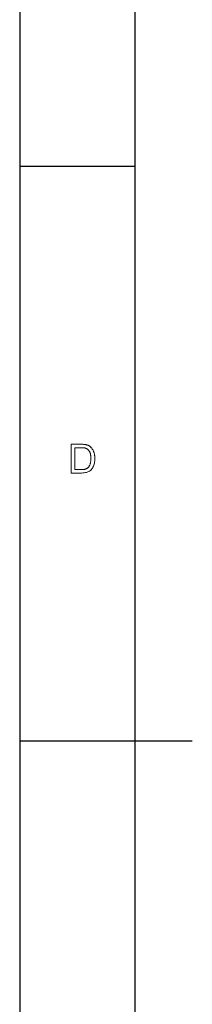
# Model space of a CAD drawing. Header units: millimetres. Extents: x 2163 to 2692, y -1564 to -1190.
# Tile 5 of 45: x 2163 to 2181, y -1406 to -1298. Entities that reach past the tile are written whole.
import ezdxf

# ---------------------------------------------------------------- set-up
doc = ezdxf.new("R2010")
doc.units = ezdxf.units.MM

msp = doc.modelspace()

# ---------------------------------------------------------------- linework, layer by layer
at = {"color": 7, "lineweight": 25}
for p, q in [((2162.54, -1189.809), (2162.54, -1564.029)), ((2175.144, -1201.256), (2175.144, -1549.154))]:
    msp.add_line(p, q, dxfattribs=at)
at = {"color": 7, "lineweight": 25, "ltscale": 0.25}
msp.add_line((2175.14, -1313.919), (2162.54, -1313.919), dxfattribs=at)
at = {"color": 7, "lineweight": 25, "ltscale": 0.375}
msp.add_line((2162.54, -1376.919), (2181.44, -1376.919), dxfattribs=at)
at = {"color": 7, "lineweight": 13}
for points in [[(2168.163, -1344.394), (2169.25, -1344.394), (2169.306, -1344.395), (2169.361, -1344.395), (2169.414, -1344.397), (2169.466, -1344.399), (2169.516, -1344.401), (2169.564, -1344.405), (2169.611, -1344.408), (2169.656, -1344.413), (2169.7, -1344.418), (2169.742, -1344.423), (2169.783, -1344.43), (2169.824, -1344.438), (2169.864, -1344.448), (2169.904, -1344.46), (2169.944, -1344.473), (2169.983, -1344.488), (2170.022, -1344.505), (2170.06, -1344.523), (2170.099, -1344.543), (2170.136, -1344.565), (2170.173, -1344.588), (2170.21, -1344.614), (2170.245, -1344.64), (2170.279, -1344.669), (2170.313, -1344.699), (2170.345, -1344.731), (2170.376, -1344.765), (2170.407, -1344.8), (2170.436, -1344.837), (2170.465, -1344.876), (2170.493, -1344.916), (2170.519, -1344.957), (2170.544, -1344.999), (2170.568, -1345.043), (2170.591, -1345.088), (2170.612, -1345.134), (2170.633, -1345.181), (2170.652, -1345.23), (2170.67, -1345.279), (2170.686, -1345.33), (2170.702, -1345.382), (2170.715, -1345.437), (2170.728, -1345.494), (2170.738, -1345.553), (2170.747, -1345.614), (2170.754, -1345.677), (2170.76, -1345.743), (2170.764, -1345.81), (2170.766, -1345.88), (2170.767, -1345.952), (2170.764, -1346.089), (2170.754, -1346.221), (2170.737, -1346.347), (2170.714, -1346.469), (2170.684, -1346.586), (2170.648, -1346.698), (2170.605, -1346.805), (2170.555, -1346.907), (2170.499, -1347.004), (2170.436, -1347.096), (2170.365, -1347.181), (2170.285, -1347.258), (2170.195, -1347.325), (2170.095, -1347.383), (2169.986, -1347.432), (2169.867, -1347.473), (2169.739, -1347.504), (2169.601, -1347.526), (2169.454, -1347.54), (2169.297, -1347.544), (2168.163, -1347.544)], [(2168.58, -1347.17), (2169.254, -1347.17), (2169.295, -1347.17), (2169.335, -1347.169), (2169.374, -1347.168), (2169.412, -1347.166), (2169.45, -1347.164), (2169.486, -1347.161), (2169.522, -1347.158), (2169.556, -1347.154), (2169.59, -1347.149), (2169.623, -1347.145), (2169.655, -1347.139), (2169.688, -1347.131), (2169.721, -1347.121), (2169.753, -1347.11), (2169.786, -1347.097), (2169.819, -1347.082), (2169.852, -1347.065), (2169.885, -1347.047), (2169.918, -1347.027), (2169.952, -1347.005), (2169.984, -1346.981), (2170.016, -1346.954), (2170.046, -1346.923), (2170.076, -1346.89), (2170.104, -1346.855), (2170.131, -1346.816), (2170.157, -1346.774), (2170.182, -1346.729), (2170.205, -1346.682), (2170.228, -1346.631), (2170.249, -1346.577), (2170.267, -1346.52), (2170.284, -1346.46), (2170.298, -1346.396), (2170.31, -1346.329), (2170.32, -1346.259), (2170.327, -1346.185), (2170.333, -1346.108), (2170.336, -1346.027), (2170.337, -1345.943), (2170.337, -1345.896), (2170.336, -1345.85), (2170.333, -1345.804), (2170.331, -1345.759), (2170.327, -1345.715), (2170.322, -1345.671), (2170.317, -1345.628), (2170.31, -1345.585), (2170.303, -1345.543), (2170.295, -1345.502), (2170.286, -1345.461), (2170.276, -1345.421), (2170.264, -1345.382), (2170.251, -1345.344), (2170.236, -1345.306), (2170.22, -1345.269), (2170.202, -1345.233), (2170.183, -1345.197), (2170.163, -1345.162), (2170.141, -1345.128), (2170.118, -1345.095), (2170.094, -1345.064), (2170.07, -1345.035), (2170.045, -1345.008), (2170.02, -1344.982), (2169.993, -1344.958), (2169.966, -1344.936), (2169.939, -1344.916), (2169.911, -1344.898), (2169.882, -1344.881), (2169.853, -1344.866), (2169.824, -1344.852), (2169.795, -1344.839), (2169.766, -1344.828), (2169.738, -1344.818), (2169.709, -1344.809), (2169.681, -1344.801), (2169.653, -1344.795), (2169.625, -1344.789), (2169.597, -1344.785), (2169.569, -1344.782), (2169.538, -1344.779), (2169.507, -1344.777), (2169.474, -1344.774), (2169.439, -1344.772), (2169.402, -1344.771), (2169.365, -1344.77), (2169.325, -1344.769), (2169.284, -1344.768), (2169.241, -1344.768), (2168.58, -1344.768)]]:
    msp.add_lwpolyline(points, close=True, dxfattribs=at)

doc.saveas('drawing.dxf')
